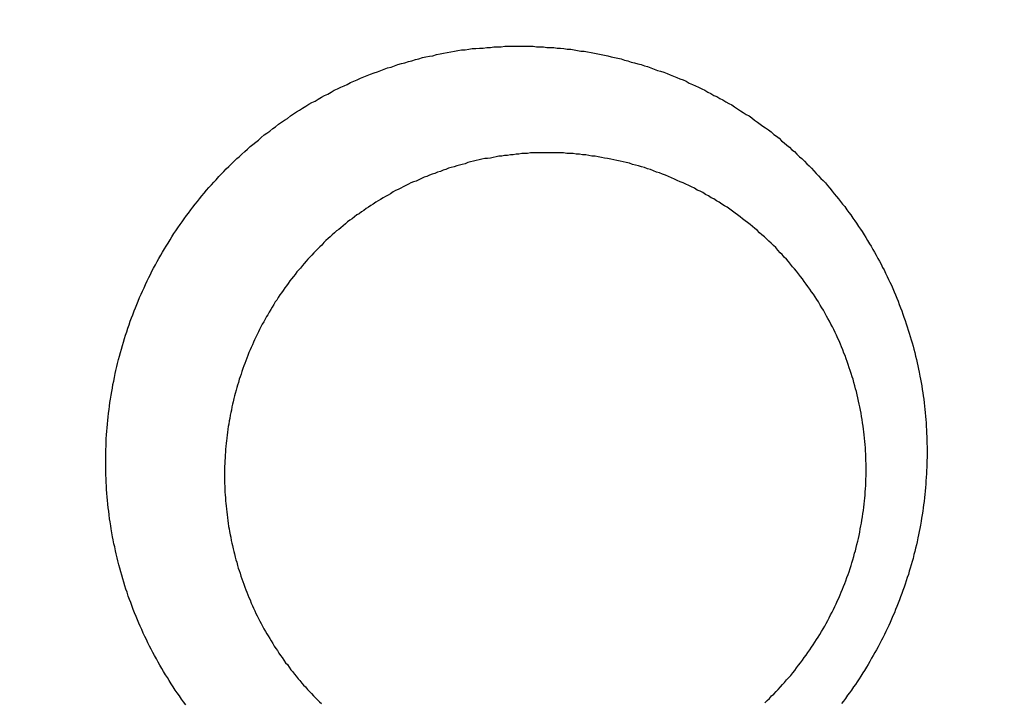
# Model space of a CAD drawing. Header units: millimetres. Extents: x -604189 to 881711, y -381903 to -7297.
# Tile 67 of 256: x -567427 to -567412, y -196061 to -196050. Entities that reach past the tile are written whole.
import ezdxf

# ---------------------------------------------------------------- set-up
doc = ezdxf.new("R2010")
doc.units = ezdxf.units.MM
doc.header["$LTSCALE"] = 100
doc.layers.add('OPIS', color=7, linetype='Continuous')
pattern_1 = [(45, (-296350.26, 111503), (-334.51454, 334.51454), []), (135, (-296350.26, 111503), (-334.51454, -334.51454), [])]

msp = doc.modelspace()

# ---------------------------------------------------------------- hatches: boundary and pattern name
at = {"layer": 'OPIS', "linetype": 'ByBlock', "lineweight": 13}
h = msp.add_hatch(dxfattribs=at)
h.set_pattern_fill('ANSI37', color=0, scale=149)
h.set_pattern_definition(pattern_1)
h.paths.add_polyline_path([(-565846.628, -200148.37), (-566196.825, -200149.347), (-566196.825, -200157.448), (-566296.825, -200157.448), (-566296.825, -200149.626), (-566746.825, -200150.882), (-566746.825, -201168.329, -0.414214), (-566403.888, -201511.266, -1), (-567089.762, -201511.266, -0.414214), (-566746.825, -201168.329), (-566746.825, -200936.871, -0.267949), (-567196.825, -200157.448), (-567296.825, -200157.448), (-567296.825, -200152.416), (-567606.815, -200153.281), (-567606.815, -201603.287), (-567556.815, -201603.147), (-567556.815, -205257.445), (-565846.45, -205257.445)])
h.paths.add_polyline_path([(-551636.825, -198396.286), (-576656.825, -198407.448), (-576656.825, -193157.448), (-579836.825, -193157.448), (-579836.825, -200437.448), (-570846.818, -200437.448), (-570846.818, -200053.169), (-551636.825, -200037.448)])
h.paths.add_polyline_path([(-566819.49, -205014.115), (-566583.775, -205014.115), (-566583.775, -204789.115), (-566819.49, -204789.115)], flags=24)
h.paths.add_polyline_path([(-566959.314, -200828.748), (-566427.171, -200828.748), (-566427.171, -200603.748), (-566959.314, -200603.748)], flags=24)
h.paths.add_polyline_path([(-566792.033, -202497.855), (-566276.912, -202497.855), (-566276.912, -202398.515), (-566792.033, -202398.515)], flags=24)
h.paths.add_polyline_path([(-566791.958, -202387.855), (-565854.55, -202387.855), (-565854.55, -202288.515), (-566791.958, -202288.515)], flags=24)
h.paths.add_polyline_path([(-567194.021, -202505.333), (-566857.345, -202505.333), (-566857.345, -202389.949), (-567194.021, -202389.949)], flags=24)
h.paths.add_polyline_path([(-567153.366, -202393.592), (-566996.4, -202393.592), (-566996.4, -202295.562), (-567153.366, -202295.562)], flags=24)
h.paths.add_polyline_path([(-566516.508, -200627.503), (-566516.508, -200287.803), (-566964.285, -200287.803), (-566964.285, -200627.503)], flags=24)
at = {"layer": 'OPIS', "linetype": 'ByBlock', "lineweight": 9}
h = msp.add_hatch(dxfattribs=at)
h.set_pattern_fill('ANSI37', color=0, scale=149)
h.set_pattern_definition(pattern_1)
edge = h.paths.add_edge_path()
edge.add_line((-551636.825, -193157.448), (-552906.825, -193157.448))
edge.add_line((-552906.825, -193157.448), (-552906.825, -193187.448))
edge.add_line((-552906.825, -193187.448), (-554281.473, -193187.448))
edge.add_line((-554281.473, -193187.448), (-554281.473, -193407.448))
edge.add_line((-554281.473, -193407.448), (-554641.473, -193407.448))
edge.add_line((-554641.473, -193407.448), (-554891.821, -193407.448))
edge.add_line((-554891.821, -193407.448), (-555251.821, -193407.448))
edge.add_line((-555251.821, -193407.448), (-555252.169, -193157.448))
edge.add_line((-555252.169, -193157.448), (-555156.825, -193407.448))
edge.add_line((-555156.825, -193407.448), (-555156.825, -196074.426))
edge.add_line((-555156.825, -196074.426), (-555036.825, -196074.426))
edge.add_line((-555036.825, -196074.426), (-555036.825, -196674.426))
edge.add_line((-555036.825, -196674.426), (-555036.825, -197274.426))
edge.add_line((-555036.825, -197274.426), (-555636.825, -197274.426))
edge.add_line((-555636.825, -197274.426), (-555636.825, -198296.526))
edge.add_line((-555636.825, -198296.526), (-555036.825, -198294.851))
edge.add_line((-555036.825, -198294.851), (-555036.825, -198287.448))
edge.add_line((-555036.825, -198287.448), (-554936.825, -198287.448))
edge.add_line((-554936.825, -198287.448), (-554936.825, -198294.572))
edge.add_line((-554936.825, -198294.572), (-554486.825, -198293.317))
edge.add_line((-554486.825, -198293.317), (-554486.825, -198292.448))
edge.add_line((-554486.825, -198292.448), (-554486.825, -197276.567))
edge.add_arc((-554486.825, -196933.63), 342.937, 180, 270, ccw=False)
edge.add_arc((-554486.825, -196933.63), 342.937, 0, 180, ccw=False)
edge.add_arc((-554486.825, -196933.63), 342.937, -90, 0, ccw=False)
edge.add_line((-554486.825, -197276.567), (-554486.825, -197508.025))
edge.add_arc((-554936.825, -198287.448), 900, 0, 60, ccw=False)
edge.add_line((-554036.825, -198287.448), (-553936.825, -198287.448))
edge.add_line((-553936.825, -198287.448), (-553936.825, -198291.782))
edge.add_line((-553936.825, -198291.782), (-551636.825, -198285.364))
edge.add_line((-551636.825, -198285.364), (-551636.825, -193157.448))
edge = h.paths.add_edge_path(flags=17)
edge.add_arc((-555292.825, -194555.644), 64, 0, 360)
edge = h.paths.add_edge_path(flags=17)
edge.add_arc((-555292.825, -194795.644), 64, 0, 360)
edge = h.paths.add_edge_path(flags=17)
edge.add_arc((-555532.825, -194555.644), 64, 0, 360)
edge = h.paths.add_edge_path(flags=17)
edge.add_arc((-555532.825, -194795.644), 64, 0, 360)
edge = h.paths.add_edge_path(flags=16)
edge.add_arc((-555445.578, -195632.918), 122.24, 0, 360)
edge = h.paths.add_edge_path(flags=17)
edge.add_arc((-555444.953, -195755.157), 131.84, -179.70702, 0.29298, ccw=False)
edge.add_line((-555576.791, -195755.831), (-555577.416, -195633.592))
edge.add_arc((-555445.578, -195632.918), 131.84, 0.29298, 180.29298, ccw=False)
edge.add_line((-555313.74, -195632.244), (-555313.115, -195754.483))
edge = h.paths.add_edge_path(flags=16)
edge.add_line((-555354.602, -195832.663), (-555410.524, -195781.149))
edge.add_arc((-555444.236, -195895.315), 119.04, 73.54834, 77.25266)
edge.add_line((-555417.97, -195779.209), (-555400.458, -195791.093))
edge.add_arc((-555397.928, -195789.134), 3.2, 66.437, 217.7638, ccw=False)
edge.add_arc((-555444.236, -195895.315), 119.04, 62.83618, 66.43696, ccw=False)
edge.add_line((-555389.89, -195789.404), (-555332.197, -195793.322))
edge.add_arc((-555444.953, -195755.157), 119.04, 319.37612, 341.30015, ccw=False)
edge = h.paths.add_edge_path(flags=0)
edge.add_arc((-555445.157, -195715.335), 16, 0, 360)
edge = h.paths.add_edge_path(flags=16)
edge.add_line((-555494.828, -195789.588), (-555556.499, -195794.41))
edge.add_arc((-555553.516, -195795.567), 3.2, 158.7889, 200.417)
edge.add_arc((-555444.953, -195755.157), 119.04, 200.41697, 219.83636)
edge.add_arc((-555533.904, -195829.364), 3.2, 219.8364, 346.9927)
edge.add_line((-555530.786, -195830.084), (-555488.51, -195790.333))
edge.add_arc((-555491.628, -195789.613), 3.2, 346.9927, 539.5529)
edge = h.paths.add_edge_path(flags=16)
edge.add_arc((-555444.953, -195755.157), 119.04, 258.76397, 281.82198, ccw=False)
edge.add_line((-555468.148, -195871.915), (-555480.159, -195865.083))
edge.add_arc((-555483.299, -195864.466), 3.2, 250.669, 348.8814, ccw=False)
edge.add_arc((-555444.953, -195755.157), 119.04, 229.64312, 250.66903, ccw=False)
edge.add_line((-555522.037, -195845.868), (-555468.703, -195779.633))
edge.add_arc((-555459.182, -195767.571), 15.366, -52.9828, 231.7166, ccw=False)
edge.add_arc((-555446.749, -195779.502), 3.2, 91.2428, 186.0743, ccw=False)
edge.add_arc((-555444.236, -195895.315), 119.04, 88.11241, 91.24277, ccw=False)
edge.add_line((-555440.315, -195776.34), (-555420.565, -195871.672))
h.paths.add_polyline_path([(-554267.155, -198153.982), (-554267.155, -197814.282), (-554714.931, -197814.282), (-554714.931, -198153.982)], flags=17)
h.paths.add_polyline_path([(-553792.63, -195548.14), (-553277.509, -195548.14), (-553277.509, -195448.8), (-553792.63, -195448.8)], flags=16)
h.paths.add_polyline_path([(-553792.555, -195438.14), (-553058.934, -195438.14), (-553058.934, -195338.8), (-553792.555, -195338.8)], flags=16)
h.paths.add_polyline_path([(-554194.618, -195555.618), (-553808.217, -195555.618), (-553808.217, -195440.235), (-554194.618, -195440.235)], flags=16)
h.paths.add_polyline_path([(-554153.974, -195443.932), (-553947.262, -195443.932), (-553947.262, -195345.836), (-554153.974, -195345.836)], flags=16)
h.paths.add_polyline_path([(-554256.508, -198153.982), (-554256.508, -197814.282), (-554704.285, -197814.282), (-554704.285, -198153.982)], flags=17)
h.paths.add_polyline_path([(-569496.825, -196631.63), (-571696.825, -196631.63), (-571696.825, -198287.448), (-569496.825, -198287.448)])
h.paths.add_polyline_path([(-567176.825, -196631.63), (-569376.825, -196631.63), (-569376.825, -198287.448), (-567176.825, -198287.448)])
h.paths.add_polyline_path([(-569376.825, -196535.63), (-567176.825, -196535.63), (-567176.825, -193157.448), (-569376.825, -193157.448)])
edge = h.paths.add_edge_path()
edge.add_arc((-571534.473, -195440.24), 50, 180, 270.0022)
edge.add_line((-571534.471, -195490.24), (-571329.472, -195490.239))
edge.add_arc((-571329.473, -195440.239), 50, 270.0009, 360)
edge.add_line((-571279.473, -195440.239), (-571279.473, -194996.239))
edge.add_arc((-571329.473, -194996.239), 50, 0, 90.0004)
edge.add_line((-571329.474, -194946.239), (-571534.474, -194946.24))
edge.add_arc((-571534.473, -194996.24), 50, 90.0009, 180)
edge.add_line((-571584.473, -194996.24), (-571584.473, -195440.24))
h.paths.add_polyline_path([(-571696.825, -196535.63), (-569496.825, -196535.63), (-569496.825, -193157.448), (-571696.825, -193157.448)])
edge = h.paths.add_edge_path()
edge.add_arc((-571945.684, -193388.705), 50, 0, 90.0004)
edge.add_line((-571945.684, -193338.705), (-572150.684, -193338.707))
edge.add_arc((-572150.684, -193388.707), 50, 90.0009, 180)
edge.add_line((-572200.684, -193388.707), (-572200.684, -193832.707))
edge.add_arc((-572150.684, -193832.707), 50, 180, 270.0022)
edge.add_line((-572150.682, -193882.707), (-571945.683, -193882.705))
edge.add_arc((-571945.684, -193832.705), 50, 270.0009, 360)
edge.add_line((-571895.684, -193832.705), (-571895.684, -193388.705))
h.paths.add_polyline_path([(-571816.825, -198287.448), (-571816.825, -193157.448), (-573216.825, -193157.448), (-573216.825, -198287.448)])

# ---------------------------------------------------------------- linework, layer by layer
at = {"color": 0}
for points in [[(-567424.475, -196060.878, 0), (-567424.508, -196060.828, 0), (-567424.542, -196060.788, 0), (-567424.575, -196060.738, 0), (-567424.607, -196060.688, 0), (-567424.639, -196060.648, 0), (-567424.67, -196060.598, 0), (-567424.702, -196060.548, 0), (-567424.732, -196060.498, 0), (-567424.763, -196060.448, 0), (-567424.792, -196060.408, 0), (-567424.822, -196060.358, 0), (-567424.851, -196060.308, 0), (-567424.879, -196060.258, 0), (-567424.907, -196060.208, 0), (-567424.935, -196060.158, 0), (-567424.962, -196060.108, 0), (-567424.989, -196060.058, 0), (-567425.015, -196060.008, 0), (-567425.041, -196059.958, 0), (-567425.066, -196059.908, 0), (-567425.091, -196059.858, 0), (-567425.116, -196059.808, 0), (-567425.14, -196059.758, 0), (-567425.163, -196059.698, 0), (-567425.187, -196059.648, 0), (-567425.209, -196059.598, 0), (-567425.231, -196059.548, 0), (-567425.253, -196059.498, 0), (-567425.274, -196059.438, 0), (-567425.295, -196059.388, 0), (-567425.315, -196059.338, 0), (-567425.335, -196059.278, 0), (-567425.354, -196059.228, 0), (-567425.373, -196059.178, 0), (-567425.392, -196059.118, 0), (-567425.41, -196059.068, 0), (-567425.427, -196059.018, 0), (-567425.444, -196058.958, 0), (-567425.46, -196058.908, 0), (-567425.476, -196058.848, 0), (-567425.492, -196058.798, 0), (-567425.507, -196058.738, 0), (-567425.521, -196058.688, 0), (-567425.535, -196058.628, 0), (-567425.549, -196058.578, 0), (-567425.562, -196058.518, 0), (-567425.574, -196058.468, 0), (-567425.586, -196058.408, 0), (-567425.598, -196058.358, 0), (-567425.609, -196058.298, 0), (-567425.619, -196058.248, 0), (-567425.629, -196058.188, 0), (-567425.639, -196058.128, 0), (-567425.648, -196058.078, 0), (-567425.657, -196058.018, 0), (-567425.665, -196057.968, 0), (-567425.672, -196057.908, 0), (-567425.679, -196057.848, 0), (-567425.686, -196057.798, 0), (-567425.692, -196057.738, 0), (-567425.698, -196057.678, 0), (-567425.703, -196057.628, 0), (-567425.707, -196057.568, 0), (-567425.712, -196057.508, 0), (-567425.715, -196057.458, 0), (-567425.718, -196057.398, 0), (-567425.721, -196057.338, 0), (-567425.723, -196057.288, 0), (-567425.725, -196057.228, 0), (-567425.726, -196057.168, 0), (-567425.726, -196057.118, 0), (-567425.727, -196057.058, 0), (-567425.726, -196056.998, 0), (-567425.725, -196056.938, 0), (-567425.724, -196056.888, 0), (-567425.722, -196056.828, 0), (-567425.72, -196056.768, 0), (-567425.717, -196056.718, 0), (-567425.713, -196056.658, 0), (-567425.709, -196056.598, 0), (-567425.705, -196056.548, 0), (-567425.7, -196056.488, 0), (-567425.695, -196056.428, 0), (-567425.689, -196056.378, 0), (-567425.682, -196056.318, 0), (-567425.675, -196056.258, 0), (-567425.668, -196056.208, 0), (-567425.66, -196056.148, 0), (-567425.651, -196056.098, 0), (-567425.643, -196056.038, 0), (-567425.633, -196055.978, 0), (-567425.623, -196055.928, 0), (-567425.613, -196055.868, 0), (-567425.602, -196055.818, 0), (-567425.59, -196055.758, 0), (-567425.578, -196055.698, 0), (-567425.566, -196055.648, 0), (-567425.553, -196055.588, 0), (-567425.54, -196055.538, 0), (-567425.526, -196055.478, 0), (-567425.512, -196055.428, 0), (-567425.497, -196055.368, 0), (-567425.482, -196055.318, 0), (-567425.466, -196055.258, 0), (-567425.45, -196055.208, 0), (-567425.433, -196055.148, 0), (-567425.416, -196055.098, 0), (-567425.398, -196055.048, 0), (-567425.38, -196054.988, 0), (-567425.362, -196054.938, 0), (-567425.342, -196054.878, 0), (-567425.323, -196054.828, 0), (-567425.303, -196054.778, 0), (-567425.283, -196054.718, 0), (-567425.262, -196054.668, 0), (-567425.24, -196054.618, 0), (-567425.219, -196054.568, 0), (-567425.196, -196054.508, 0), (-567425.174, -196054.458, 0), (-567425.151, -196054.408, 0), (-567425.127, -196054.358, 0), (-567425.103, -196054.308, 0), (-567425.079, -196054.248, 0), (-567425.054, -196054.198, 0), (-567425.028, -196054.148, 0), (-567425.003, -196054.098, 0), (-567424.977, -196054.048, 0), (-567424.95, -196053.998, 0), (-567424.923, -196053.948, 0), (-567424.895, -196053.898, 0), (-567424.867, -196053.848, 0), (-567424.839, -196053.798, 0), (-567424.81, -196053.748, 0), (-567424.781, -196053.708, 0), (-567424.751, -196053.658, 0), (-567424.721, -196053.608, 0), (-567424.691, -196053.558, 0), (-567424.66, -196053.508, 0), (-567424.629, -196053.468, 0), (-567424.597, -196053.418, 0), (-567424.565, -196053.368, 0), (-567424.532, -196053.328, 0), (-567424.499, -196053.278, 0), (-567424.466, -196053.228, 0), (-567424.432, -196053.188, 0), (-567424.398, -196053.138, 0), (-567424.364, -196053.098, 0), (-567424.329, -196053.048, 0), (-567424.294, -196053.008, 0), (-567424.258, -196052.968, 0), (-567424.222, -196052.918, 0), (-567424.185, -196052.878, 0), (-567424.149, -196052.828, 0), (-567424.112, -196052.788, 0), (-567424.074, -196052.748, 0), (-567424.036, -196052.708, 0), (-567423.998, -196052.668, 0), (-567423.959, -196052.618, 0), (-567423.92, -196052.578, 0), (-567423.881, -196052.538, 0), (-567423.841, -196052.498, 0), (-567423.801, -196052.458, 0), (-567423.761, -196052.418, 0), (-567423.72, -196052.378, 0), (-567423.679, -196052.338, 0), (-567423.638, -196052.308, 0), (-567423.596, -196052.268, 0), (-567423.554, -196052.228, 0), (-567423.511, -196052.188, 0), (-567423.469, -196052.148, 0), (-567423.426, -196052.118, 0), (-567423.382, -196052.078, 0), (-567423.339, -196052.048, 0), (-567423.295, -196052.008, 0), (-567423.25, -196051.968, 0), (-567423.206, -196051.938, 0), (-567423.161, -196051.908, 0), (-567423.116, -196051.868, 0), (-567423.07, -196051.838, 0), (-567423.024, -196051.798, 0), (-567422.978, -196051.768, 0), (-567422.932, -196051.738, 0), (-567422.885, -196051.708, 0), (-567422.838, -196051.668, 0), (-567422.791, -196051.638, 0), (-567422.743, -196051.608, 0), (-567422.696, -196051.578, 0), (-567422.648, -196051.548, 0), (-567422.599, -196051.518, 0), (-567422.551, -196051.488, 0), (-567422.502, -196051.458, 0), (-567422.453, -196051.438, 0), (-567422.404, -196051.408, 0), (-567422.354, -196051.378, 0), (-567422.304, -196051.348, 0), (-567422.254, -196051.328, 0), (-567422.204, -196051.298, 0), (-567422.154, -196051.268, 0), (-567422.103, -196051.248, 0), (-567422.052, -196051.218, 0), (-567422.001, -196051.198, 0), (-567421.95, -196051.178, 0), (-567421.898, -196051.148, 0), (-567421.846, -196051.128, 0), (-567421.795, -196051.108, 0), (-567421.742, -196051.078, 0), (-567421.69, -196051.058, 0), (-567421.638, -196051.038, 0), (-567421.585, -196051.018, 0), (-567421.532, -196050.998, 0), (-567421.479, -196050.978, 0), (-567421.426, -196050.958, 0), (-567421.373, -196050.938, 0), (-567421.319, -196050.918, 0), (-567421.265, -196050.908, 0), (-567421.211, -196050.888, 0), (-567421.157, -196050.868, 0), (-567421.103, -196050.848, 0), (-567421.049, -196050.838, 0), (-567420.995, -196050.818, 0), (-567420.94, -196050.808, 0), (-567420.885, -196050.788, 0), (-567420.83, -196050.778, 0), (-567420.776, -196050.758, 0), (-567420.72, -196050.748, 0), (-567420.665, -196050.738, 0), (-567420.61, -196050.728, 0), (-567420.554, -196050.708, 0), (-567420.499, -196050.698, 0), (-567420.443, -196050.688, 0), (-567420.388, -196050.678, 0), (-567420.332, -196050.668, 0), (-567420.276, -196050.658, 0), (-567420.22, -196050.648, 0), (-567420.164, -196050.638, 0), (-567420.107, -196050.638, 0), (-567420.051, -196050.628, 0), (-567419.995, -196050.618, 0), (-567419.938, -196050.618, 0), (-567419.882, -196050.608, 0), (-567419.825, -196050.608, 0), (-567419.769, -196050.598, 0), (-567419.712, -196050.598, 0), (-567419.656, -196050.588, 0), (-567419.599, -196050.588, 0), (-567419.542, -196050.588, 0), (-567419.485, -196050.578, 0), (-567419.428, -196050.578, 0), (-567419.371, -196050.578, 0), (-567419.315, -196050.578, 0), (-567419.258, -196050.578, 0)], [(-567419.258, -196050.578, 0), (-567419.204, -196050.578, 0), (-567419.151, -196050.578, 0), (-567419.097, -196050.578, 0), (-567419.044, -196050.578, 0), (-567418.99, -196050.588, 0), (-567418.937, -196050.588, 0), (-567418.884, -196050.588, 0), (-567418.83, -196050.598, 0), (-567418.777, -196050.598, 0), (-567418.723, -196050.598, 0), (-567418.67, -196050.608, 0), (-567418.617, -196050.608, 0), (-567418.564, -196050.618, 0), (-567418.51, -196050.628, 0), (-567418.457, -196050.628, 0), (-567418.404, -196050.638, 0), (-567418.351, -196050.648, 0), (-567418.298, -196050.658, 0), (-567418.245, -196050.658, 0), (-567418.192, -196050.668, 0), (-567418.139, -196050.678, 0), (-567418.086, -196050.688, 0), (-567418.033, -196050.698, 0), (-567417.981, -196050.708, 0), (-567417.928, -196050.718, 0), (-567417.876, -196050.728, 0), (-567417.823, -196050.748, 0), (-567417.771, -196050.758, 0), (-567417.719, -196050.768, 0), (-567417.667, -196050.778, 0), (-567417.615, -196050.798, 0), (-567417.563, -196050.808, 0), (-567417.511, -196050.828, 0), (-567417.459, -196050.838, 0), (-567417.408, -196050.858, 0), (-567417.356, -196050.868, 0), (-567417.305, -196050.888, 0), (-567417.254, -196050.898, 0), (-567417.203, -196050.918, 0), (-567417.152, -196050.938, 0), (-567417.101, -196050.958, 0), (-567417.051, -196050.968, 0), (-567417, -196050.988, 0), (-567416.95, -196051.008, 0), (-567416.9, -196051.028, 0), (-567416.85, -196051.048, 0), (-567416.8, -196051.068, 0), (-567416.751, -196051.088, 0), (-567416.701, -196051.108, 0), (-567416.652, -196051.128, 0), (-567416.603, -196051.158, 0), (-567416.554, -196051.178, 0), (-567416.506, -196051.198, 0), (-567416.457, -196051.218, 0), (-567416.409, -196051.248, 0), (-567416.361, -196051.268, 0), (-567416.313, -196051.298, 0), (-567416.266, -196051.318, 0), (-567416.218, -196051.348, 0), (-567416.171, -196051.368, 0), (-567416.124, -196051.398, 0), (-567416.078, -196051.418, 0), (-567416.031, -196051.448, 0), (-567415.985, -196051.478, 0), (-567415.939, -196051.498, 0), (-567415.894, -196051.528, 0), (-567415.848, -196051.558, 0), (-567415.803, -196051.588, 0), (-567415.758, -196051.618, 0), (-567415.713, -196051.648, 0), (-567415.669, -196051.668, 0), (-567415.625, -196051.698, 0), (-567415.581, -196051.738, 0), (-567415.538, -196051.768, 0), (-567415.494, -196051.798, 0), (-567415.452, -196051.828, 0), (-567415.409, -196051.858, 0), (-567415.366, -196051.888, 0), (-567415.324, -196051.918, 0), (-567415.283, -196051.958, 0), (-567415.241, -196051.988, 0), (-567415.2, -196052.018, 0), (-567415.159, -196052.058, 0), (-567415.118, -196052.088, 0), (-567415.078, -196052.128, 0), (-567415.038, -196052.158, 0), (-567414.998, -196052.198, 0), (-567414.959, -196052.228, 0), (-567414.919, -196052.268, 0), (-567414.881, -196052.308, 0), (-567414.842, -196052.338, 0), (-567414.804, -196052.378, 0), (-567414.766, -196052.418, 0), (-567414.729, -196052.448, 0), (-567414.691, -196052.488, 0), (-567414.654, -196052.528, 0), (-567414.618, -196052.568, 0), (-567414.582, -196052.608, 0), (-567414.546, -196052.648, 0), (-567414.51, -196052.678, 0), (-567414.475, -196052.718, 0), (-567414.44, -196052.758, 0), (-567414.405, -196052.798, 0), (-567414.371, -196052.848, 0), (-567414.337, -196052.888, 0), (-567414.303, -196052.928, 0), (-567414.27, -196052.968, 0), (-567414.237, -196053.008, 0), (-567414.205, -196053.048, 0), (-567414.173, -196053.088, 0), (-567414.141, -196053.138, 0), (-567414.109, -196053.178, 0), (-567414.078, -196053.218, 0), (-567414.047, -196053.268, 0), (-567414.017, -196053.308, 0), (-567413.987, -196053.348, 0), (-567413.957, -196053.398, 0), (-567413.928, -196053.438, 0), (-567413.899, -196053.478, 0), (-567413.87, -196053.528, 0), (-567413.842, -196053.568, 0), (-567413.814, -196053.618, 0), (-567413.787, -196053.668, 0), (-567413.76, -196053.708, 0), (-567413.733, -196053.758, 0), (-567413.707, -196053.798, 0), (-567413.681, -196053.848, 0), (-567413.655, -196053.898, 0), (-567413.63, -196053.938, 0), (-567413.605, -196053.988, 0), (-567413.581, -196054.038, 0), (-567413.557, -196054.078, 0), (-567413.533, -196054.128, 0), (-567413.51, -196054.178, 0), (-567413.487, -196054.228, 0), (-567413.465, -196054.268, 0), (-567413.443, -196054.318, 0), (-567413.421, -196054.368, 0), (-567413.4, -196054.418, 0), (-567413.379, -196054.468, 0), (-567413.359, -196054.518, 0), (-567413.339, -196054.568, 0), (-567413.32, -196054.618, 0), (-567413.301, -196054.668, 0), (-567413.282, -196054.718, 0), (-567413.264, -196054.768, 0), (-567413.246, -196054.818, 0), (-567413.228, -196054.868, 0), (-567413.211, -196054.918, 0), (-567413.195, -196054.968, 0), (-567413.179, -196055.018, 0), (-567413.163, -196055.068, 0), (-567413.147, -196055.118, 0), (-567413.133, -196055.168, 0), (-567413.118, -196055.218, 0), (-567413.104, -196055.268, 0), (-567413.09, -196055.318, 0), (-567413.077, -196055.368, 0), (-567413.065, -196055.428, 0), (-567413.052, -196055.478, 0), (-567413.04, -196055.528, 0), (-567413.029, -196055.578, 0), (-567413.018, -196055.628, 0), (-567413.007, -196055.678, 0), (-567412.997, -196055.738, 0), (-567412.987, -196055.788, 0), (-567412.978, -196055.838, 0), (-567412.969, -196055.888, 0), (-567412.961, -196055.948, 0), (-567412.953, -196055.998, 0), (-567412.946, -196056.048, 0), (-567412.938, -196056.098, 0), (-567412.932, -196056.158, 0), (-567412.926, -196056.208, 0), (-567412.92, -196056.258, 0), (-567412.915, -196056.308, 0), (-567412.91, -196056.368, 0), (-567412.905, -196056.418, 0), (-567412.901, -196056.468, 0), (-567412.898, -196056.528, 0), (-567412.895, -196056.578, 0), (-567412.892, -196056.628, 0), (-567412.89, -196056.688, 0), (-567412.888, -196056.738, 0), (-567412.887, -196056.788, 0), (-567412.886, -196056.848, 0), (-567412.886, -196056.898, 0), (-567412.886, -196056.948, 0), (-567412.886, -196057.008, 0), (-567412.887, -196057.058, 0), (-567412.889, -196057.108, 0), (-567412.891, -196057.158, 0), (-567412.893, -196057.218, 0), (-567412.896, -196057.268, 0), (-567412.899, -196057.318, 0), (-567412.902, -196057.378, 0), (-567412.906, -196057.428, 0), (-567412.911, -196057.478, 0), (-567412.916, -196057.538, 0), (-567412.921, -196057.588, 0), (-567412.927, -196057.638, 0), (-567412.933, -196057.698, 0), (-567412.94, -196057.748, 0), (-567412.947, -196057.798, 0), (-567412.954, -196057.848, 0), (-567412.962, -196057.908, 0), (-567412.971, -196057.958, 0), (-567412.979, -196058.008, 0), (-567412.989, -196058.068, 0), (-567412.998, -196058.118, 0), (-567413.008, -196058.168, 0), (-567413.019, -196058.218, 0), (-567413.03, -196058.268, 0), (-567413.041, -196058.328, 0), (-567413.053, -196058.378, 0), (-567413.065, -196058.428, 0), (-567413.078, -196058.478, 0), (-567413.091, -196058.528, 0), (-567413.104, -196058.588, 0), (-567413.118, -196058.638, 0), (-567413.133, -196058.688, 0), (-567413.147, -196058.738, 0), (-567413.163, -196058.788, 0), (-567413.178, -196058.838, 0), (-567413.194, -196058.888, 0), (-567413.211, -196058.938, 0), (-567413.227, -196058.988, 0), (-567413.245, -196059.038, 0), (-567413.262, -196059.088, 0), (-567413.28, -196059.138, 0), (-567413.299, -196059.188, 0), (-567413.318, -196059.238, 0), (-567413.337, -196059.288, 0), (-567413.357, -196059.338, 0), (-567413.377, -196059.388, 0), (-567413.397, -196059.438, 0), (-567413.418, -196059.488, 0), (-567413.44, -196059.538, 0), (-567413.461, -196059.588, 0), (-567413.483, -196059.638, 0), (-567413.506, -196059.678, 0), (-567413.529, -196059.728, 0), (-567413.552, -196059.778, 0), (-567413.576, -196059.828, 0), (-567413.6, -196059.868, 0), (-567413.624, -196059.918, 0), (-567413.649, -196059.968, 0), (-567413.675, -196060.018, 0), (-567413.7, -196060.058, 0), (-567413.726, -196060.108, 0), (-567413.753, -196060.148, 0), (-567413.779, -196060.198, 0), (-567413.806, -196060.248, 0), (-567413.834, -196060.288, 0), (-567413.862, -196060.338, 0), (-567413.89, -196060.378, 0), (-567413.919, -196060.428, 0), (-567413.947, -196060.468, 0), (-567413.977, -196060.518, 0), (-567414.006, -196060.558, 0), (-567414.037, -196060.598, 0), (-567414.067, -196060.648, 0), (-567414.098, -196060.688, 0), (-567414.129, -196060.728, 0), (-567414.16, -196060.778, 0), (-567414.192, -196060.818, 0), (-567414.224, -196060.858, 0)], [(-567418.816, -196052.248, 0), (-567418.861, -196052.248, 0), (-567418.906, -196052.248, 0), (-567418.951, -196052.248, 0), (-567418.996, -196052.248, 0), (-567419.041, -196052.248, 0), (-567419.086, -196052.248, 0), (-567419.131, -196052.258, 0), (-567419.176, -196052.258, 0), (-567419.221, -196052.258, 0), (-567419.266, -196052.268, 0), (-567419.311, -196052.268, 0), (-567419.356, -196052.278, 0), (-567419.4, -196052.278, 0), (-567419.445, -196052.288, 0), (-567419.49, -196052.288, 0), (-567419.535, -196052.298, 0), (-567419.579, -196052.298, 0), (-567419.624, -196052.308, 0), (-567419.668, -196052.318, 0), (-567419.712, -196052.328, 0), (-567419.757, -196052.338, 0), (-567419.801, -196052.338, 0), (-567419.845, -196052.348, 0), (-567419.889, -196052.358, 0), (-567419.933, -196052.368, 0), (-567419.977, -196052.378, 0), (-567420.021, -196052.388, 0), (-567420.065, -196052.398, 0), (-567420.108, -196052.418, 0), (-567420.152, -196052.428, 0), (-567420.195, -196052.438, 0), (-567420.238, -196052.448, 0), (-567420.281, -196052.468, 0), (-567420.325, -196052.478, 0), (-567420.367, -196052.488, 0), (-567420.41, -196052.508, 0), (-567420.453, -196052.518, 0), (-567420.495, -196052.538, 0), (-567420.538, -196052.548, 0), (-567420.58, -196052.568, 0), (-567420.622, -196052.578, 0), (-567420.664, -196052.598, 0), (-567420.706, -196052.618, 0), (-567420.748, -196052.628, 0), (-567420.789, -196052.648, 0), (-567420.831, -196052.668, 0), (-567420.872, -196052.688, 0), (-567420.913, -196052.698, 0), (-567420.954, -196052.718, 0), (-567420.994, -196052.738, 0), (-567421.035, -196052.758, 0), (-567421.075, -196052.778, 0), (-567421.115, -196052.798, 0), (-567421.155, -196052.818, 0), (-567421.195, -196052.838, 0), (-567421.234, -196052.858, 0), (-567421.274, -196052.888, 0), (-567421.313, -196052.908, 0), (-567421.352, -196052.928, 0), (-567421.391, -196052.948, 0), (-567421.429, -196052.978, 0), (-567421.468, -196052.998, 0), (-567421.506, -196053.018, 0), (-567421.543, -196053.048, 0), (-567421.581, -196053.068, 0), (-567421.619, -196053.098, 0), (-567421.656, -196053.118, 0), (-567421.693, -196053.148, 0), (-567421.729, -196053.168, 0), (-567421.766, -196053.198, 0), (-567421.802, -196053.218, 0), (-567421.838, -196053.248, 0), (-567421.874, -196053.278, 0), (-567421.909, -196053.298, 0), (-567421.944, -196053.328, 0), (-567421.979, -196053.358, 0), (-567422.014, -196053.388, 0), (-567422.049, -196053.418, 0), (-567422.083, -196053.448, 0), (-567422.117, -196053.468, 0), (-567422.151, -196053.498, 0), (-567422.184, -196053.528, 0), (-567422.217, -196053.558, 0), (-567422.25, -196053.588, 0), (-567422.283, -196053.618, 0), (-567422.315, -196053.648, 0), (-567422.347, -196053.688, 0), (-567422.379, -196053.718, 0), (-567422.41, -196053.748, 0), (-567422.442, -196053.778, 0), (-567422.473, -196053.808, 0), (-567422.503, -196053.848, 0), (-567422.534, -196053.878, 0), (-567422.564, -196053.908, 0), (-567422.593, -196053.938, 0), (-567422.623, -196053.978, 0), (-567422.652, -196054.008, 0), (-567422.681, -196054.048, 0), (-567422.709, -196054.078, 0), (-567422.738, -196054.108, 0), (-567422.766, -196054.148, 0), (-567422.793, -196054.178, 0), (-567422.821, -196054.218, 0), (-567422.848, -196054.248, 0), (-567422.874, -196054.288, 0), (-567422.901, -196054.328, 0), (-567422.927, -196054.358, 0), (-567422.953, -196054.398, 0), (-567422.978, -196054.438, 0), (-567423.003, -196054.468, 0), (-567423.028, -196054.508, 0), (-567423.052, -196054.548, 0), (-567423.077, -196054.578, 0), (-567423.1, -196054.618, 0), (-567423.124, -196054.658, 0), (-567423.147, -196054.698, 0), (-567423.17, -196054.738, 0), (-567423.192, -196054.778, 0), (-567423.214, -196054.808, 0), (-567423.236, -196054.848, 0), (-567423.257, -196054.888, 0), (-567423.278, -196054.928, 0), (-567423.299, -196054.968, 0), (-567423.32, -196055.008, 0), (-567423.34, -196055.048, 0), (-567423.359, -196055.088, 0), (-567423.379, -196055.128, 0), (-567423.398, -196055.168, 0), (-567423.416, -196055.208, 0), (-567423.434, -196055.248, 0), (-567423.452, -196055.288, 0), (-567423.47, -196055.328, 0), (-567423.487, -196055.368, 0), (-567423.504, -196055.418, 0), (-567423.52, -196055.458, 0), (-567423.537, -196055.498, 0), (-567423.552, -196055.538, 0), (-567423.568, -196055.578, 0), (-567423.583, -196055.618, 0), (-567423.597, -196055.668, 0), (-567423.611, -196055.708, 0), (-567423.625, -196055.748, 0), (-567423.639, -196055.788, 0), (-567423.652, -196055.838, 0), (-567423.665, -196055.878, 0), (-567423.677, -196055.918, 0), (-567423.689, -196055.958, 0), (-567423.701, -196056.008, 0), (-567423.712, -196056.048, 0), (-567423.723, -196056.088, 0), (-567423.733, -196056.138, 0), (-567423.743, -196056.178, 0), (-567423.753, -196056.218, 0), (-567423.762, -196056.268, 0), (-567423.771, -196056.308, 0), (-567423.78, -196056.348, 0), (-567423.788, -196056.398, 0), (-567423.796, -196056.438, 0), (-567423.803, -196056.488, 0), (-567423.81, -196056.528, 0), (-567423.817, -196056.568, 0), (-567423.823, -196056.618, 0), (-567423.829, -196056.658, 0), (-567423.834, -196056.708, 0), (-567423.839, -196056.748, 0), (-567423.844, -196056.788, 0), (-567423.848, -196056.838, 0), (-567423.852, -196056.878, 0), (-567423.855, -196056.928, 0), (-567423.858, -196056.968, 0), (-567423.861, -196057.018, 0), (-567423.863, -196057.058, 0), (-567423.865, -196057.108, 0), (-567423.867, -196057.148, 0), (-567423.868, -196057.198, 0), (-567423.868, -196057.238, 0), (-567423.868, -196057.278, 0), (-567423.868, -196057.328, 0), (-567423.868, -196057.368, 0), (-567423.867, -196057.418, 0), (-567423.866, -196057.458, 0), (-567423.864, -196057.508, 0), (-567423.862, -196057.548, 0), (-567423.859, -196057.598, 0), (-567423.856, -196057.638, 0), (-567423.853, -196057.688, 0), (-567423.849, -196057.728, 0), (-567423.845, -196057.768, 0), (-567423.84, -196057.818, 0), (-567423.835, -196057.858, 0), (-567423.83, -196057.908, 0), (-567423.824, -196057.948, 0), (-567423.818, -196057.998, 0), (-567423.812, -196058.038, 0), (-567423.805, -196058.088, 0), (-567423.798, -196058.128, 0), (-567423.79, -196058.168, 0), (-567423.782, -196058.218, 0), (-567423.773, -196058.258, 0), (-567423.764, -196058.308, 0), (-567423.755, -196058.348, 0), (-567423.745, -196058.388, 0), (-567423.735, -196058.438, 0), (-567423.725, -196058.478, 0), (-567423.714, -196058.518, 0), (-567423.703, -196058.568, 0), (-567423.691, -196058.608, 0), (-567423.679, -196058.648, 0), (-567423.667, -196058.698, 0), (-567423.654, -196058.738, 0), (-567423.641, -196058.778, 0), (-567423.627, -196058.818, 0), (-567423.613, -196058.868, 0), (-567423.599, -196058.908, 0), (-567423.584, -196058.948, 0), (-567423.569, -196058.988, 0), (-567423.553, -196059.038, 0), (-567423.538, -196059.078, 0), (-567423.521, -196059.118, 0), (-567423.505, -196059.158, 0), (-567423.487, -196059.198, 0), (-567423.47, -196059.238, 0), (-567423.452, -196059.288, 0), (-567423.434, -196059.328, 0), (-567423.415, -196059.368, 0), (-567423.396, -196059.408, 0), (-567423.377, -196059.448, 0), (-567423.357, -196059.488, 0), (-567423.337, -196059.528, 0), (-567423.316, -196059.568, 0), (-567423.296, -196059.608, 0), (-567423.274, -196059.648, 0), (-567423.253, -196059.688, 0), (-567423.231, -196059.728, 0), (-567423.209, -196059.768, 0), (-567423.186, -196059.798, 0), (-567423.163, -196059.838, 0), (-567423.14, -196059.878, 0), (-567423.116, -196059.918, 0), (-567423.092, -196059.958, 0), (-567423.067, -196059.998, 0), (-567423.043, -196060.028, 0), (-567423.018, -196060.068, 0), (-567422.992, -196060.108, 0), (-567422.966, -196060.138, 0), (-567422.94, -196060.178, 0), (-567422.914, -196060.218, 0), (-567422.887, -196060.248, 0), (-567422.86, -196060.288, 0), (-567422.833, -196060.328, 0), (-567422.805, -196060.358, 0), (-567422.777, -196060.398, 0), (-567422.749, -196060.428, 0), (-567422.72, -196060.468, 0), (-567422.691, -196060.498, 0), (-567422.662, -196060.538, 0), (-567422.632, -196060.568, 0), (-567422.602, -196060.598, 0), (-567422.572, -196060.638, 0), (-567422.542, -196060.668, 0), (-567422.511, -196060.698, 0), (-567422.48, -196060.738, 0), (-567422.449, -196060.768, 0), (-567422.417, -196060.798, 0), (-567422.385, -196060.828, 0), (-567422.353, -196060.858, 0)], [(-567415.42, -196060.848, 0), (-567415.385, -196060.808, 0), (-567415.35, -196060.778, 0), (-567415.315, -196060.738, 0), (-567415.28, -196060.708, 0), (-567415.246, -196060.668, 0), (-567415.212, -196060.638, 0), (-567415.179, -196060.598, 0), (-567415.146, -196060.558, 0), (-567415.113, -196060.528, 0), (-567415.081, -196060.488, 0), (-567415.049, -196060.448, 0), (-567415.017, -196060.418, 0), (-567414.986, -196060.378, 0), (-567414.955, -196060.338, 0), (-567414.924, -196060.298, 0), (-567414.894, -196060.258, 0), (-567414.864, -196060.218, 0), (-567414.834, -196060.178, 0), (-567414.805, -196060.138, 0), (-567414.777, -196060.098, 0), (-567414.748, -196060.058, 0), (-567414.72, -196060.018, 0), (-567414.693, -196059.978, 0), (-567414.665, -196059.938, 0), (-567414.639, -196059.898, 0), (-567414.612, -196059.858, 0), (-567414.586, -196059.818, 0), (-567414.561, -196059.778, 0), (-567414.535, -196059.728, 0), (-567414.511, -196059.688, 0), (-567414.486, -196059.648, 0), (-567414.462, -196059.608, 0), (-567414.439, -196059.558, 0), (-567414.416, -196059.518, 0), (-567414.393, -196059.468, 0), (-567414.371, -196059.428, 0), (-567414.349, -196059.388, 0), (-567414.327, -196059.338, 0), (-567414.306, -196059.298, 0), (-567414.286, -196059.248, 0), (-567414.266, -196059.208, 0), (-567414.246, -196059.158, 0), (-567414.227, -196059.118, 0), (-567414.208, -196059.068, 0), (-567414.19, -196059.028, 0), (-567414.172, -196058.978, 0), (-567414.155, -196058.938, 0), (-567414.138, -196058.888, 0), (-567414.121, -196058.838, 0), (-567414.105, -196058.798, 0), (-567414.09, -196058.748, 0), (-567414.074, -196058.698, 0), (-567414.06, -196058.658, 0), (-567414.045, -196058.608, 0), (-567414.032, -196058.558, 0), (-567414.018, -196058.508, 0), (-567414.006, -196058.468, 0), (-567413.993, -196058.418, 0), (-567413.981, -196058.368, 0), (-567413.97, -196058.318, 0), (-567413.959, -196058.278, 0), (-567413.948, -196058.228, 0), (-567413.938, -196058.178, 0), (-567413.929, -196058.128, 0), (-567413.92, -196058.078, 0), (-567413.911, -196058.038, 0), (-567413.903, -196057.988, 0), (-567413.895, -196057.938, 0), (-567413.888, -196057.888, 0), (-567413.881, -196057.838, 0), (-567413.875, -196057.788, 0), (-567413.87, -196057.738, 0), (-567413.864, -196057.688, 0), (-567413.86, -196057.648, 0), (-567413.855, -196057.598, 0), (-567413.851, -196057.548, 0), (-567413.848, -196057.498, 0), (-567413.845, -196057.448, 0), (-567413.843, -196057.398, 0), (-567413.841, -196057.348, 0), (-567413.84, -196057.298, 0), (-567413.839, -196057.248, 0), (-567413.839, -196057.198, 0), (-567413.839, -196057.148, 0), (-567413.84, -196057.108, 0), (-567413.841, -196057.058, 0), (-567413.842, -196057.008, 0), (-567413.845, -196056.958, 0), (-567413.847, -196056.908, 0), (-567413.85, -196056.858, 0), (-567413.854, -196056.808, 0), (-567413.858, -196056.758, 0), (-567413.863, -196056.708, 0), (-567413.868, -196056.658, 0), (-567413.873, -196056.608, 0), (-567413.879, -196056.568, 0), (-567413.886, -196056.518, 0), (-567413.893, -196056.468, 0), (-567413.9, -196056.418, 0), (-567413.908, -196056.368, 0), (-567413.917, -196056.318, 0), (-567413.926, -196056.268, 0), (-567413.935, -196056.218, 0), (-567413.945, -196056.178, 0), (-567413.955, -196056.128, 0), (-567413.966, -196056.078, 0), (-567413.978, -196056.028, 0), (-567413.989, -196055.978, 0), (-567414.002, -196055.938, 0), (-567414.014, -196055.888, 0), (-567414.028, -196055.838, 0), (-567414.041, -196055.788, 0), (-567414.055, -196055.748, 0), (-567414.07, -196055.698, 0), (-567414.085, -196055.648, 0), (-567414.101, -196055.608, 0), (-567414.117, -196055.558, 0), (-567414.133, -196055.508, 0), (-567414.15, -196055.468, 0), (-567414.167, -196055.418, 0), (-567414.185, -196055.378, 0), (-567414.203, -196055.328, 0), (-567414.222, -196055.278, 0), (-567414.241, -196055.238, 0), (-567414.261, -196055.188, 0), (-567414.281, -196055.148, 0), (-567414.302, -196055.098, 0), (-567414.323, -196055.058, 0), (-567414.344, -196055.008, 0), (-567414.366, -196054.968, 0), (-567414.388, -196054.928, 0), (-567414.411, -196054.878, 0), (-567414.435, -196054.838, 0), (-567414.458, -196054.798, 0), (-567414.482, -196054.748, 0), (-567414.507, -196054.708, 0), (-567414.532, -196054.668, 0), (-567414.557, -196054.628, 0), (-567414.583, -196054.578, 0), (-567414.609, -196054.538, 0), (-567414.636, -196054.498, 0), (-567414.663, -196054.458, 0), (-567414.691, -196054.418, 0), (-567414.718, -196054.378, 0), (-567414.747, -196054.338, 0), (-567414.775, -196054.298, 0), (-567414.805, -196054.258, 0), (-567414.834, -196054.218, 0), (-567414.864, -196054.178, 0), (-567414.894, -196054.138, 0), (-567414.925, -196054.098, 0), (-567414.956, -196054.058, 0), (-567414.987, -196054.028, 0), (-567415.019, -196053.988, 0), (-567415.051, -196053.948, 0), (-567415.084, -196053.908, 0), (-567415.117, -196053.878, 0), (-567415.15, -196053.838, 0), (-567415.184, -196053.808, 0), (-567415.218, -196053.768, 0), (-567415.252, -196053.728, 0), (-567415.287, -196053.698, 0), (-567415.322, -196053.658, 0), (-567415.358, -196053.628, 0), (-567415.393, -196053.598, 0), (-567415.429, -196053.558, 0), (-567415.466, -196053.528, 0), (-567415.503, -196053.498, 0), (-567415.54, -196053.458, 0), (-567415.577, -196053.428, 0), (-567415.615, -196053.398, 0), (-567415.653, -196053.368, 0), (-567415.692, -196053.338, 0), (-567415.73, -196053.308, 0), (-567415.769, -196053.278, 0), (-567415.809, -196053.248, 0), (-567415.848, -196053.218, 0), (-567415.888, -196053.188, 0), (-567415.929, -196053.158, 0), (-567415.969, -196053.128, 0), (-567416.01, -196053.098, 0), (-567416.051, -196053.078, 0), (-567416.093, -196053.048, 0), (-567416.135, -196053.018, 0), (-567416.177, -196052.998, 0), (-567416.219, -196052.968, 0), (-567416.261, -196052.948, 0), (-567416.304, -196052.918, 0), (-567416.347, -196052.898, 0), (-567416.391, -196052.868, 0), (-567416.434, -196052.848, 0), (-567416.478, -196052.828, 0), (-567416.522, -196052.798, 0), (-567416.566, -196052.778, 0), (-567416.611, -196052.758, 0), (-567416.655, -196052.738, 0), (-567416.7, -196052.718, 0), (-567416.745, -196052.698, 0), (-567416.791, -196052.678, 0), (-567416.836, -196052.658, 0), (-567416.882, -196052.638, 0), (-567416.928, -196052.618, 0), (-567416.974, -196052.598, 0), (-567417.02, -196052.578, 0), (-567417.067, -196052.558, 0), (-567417.113, -196052.548, 0), (-567417.16, -196052.528, 0), (-567417.207, -196052.508, 0), (-567417.254, -196052.498, 0), (-567417.301, -196052.478, 0), (-567417.349, -196052.468, 0), (-567417.396, -196052.448, 0), (-567417.444, -196052.438, 0), (-567417.492, -196052.428, 0), (-567417.54, -196052.408, 0), (-567417.588, -196052.398, 0), (-567417.636, -196052.388, 0), (-567417.684, -196052.378, 0), (-567417.733, -196052.368, 0), (-567417.781, -196052.358, 0), (-567417.83, -196052.348, 0), (-567417.879, -196052.338, 0), (-567417.928, -196052.328, 0), (-567417.976, -196052.318, 0), (-567418.025, -196052.308, 0), (-567418.074, -196052.298, 0), (-567418.124, -196052.298, 0), (-567418.173, -196052.288, 0), (-567418.222, -196052.278, 0), (-567418.271, -196052.278, 0), (-567418.321, -196052.268, 0), (-567418.37, -196052.268, 0), (-567418.419, -196052.258, 0), (-567418.469, -196052.258, 0), (-567418.518, -196052.258, 0), (-567418.568, -196052.248, 0), (-567418.617, -196052.248, 0), (-567418.667, -196052.248, 0), (-567418.717, -196052.248, 0), (-567418.766, -196052.248, 0), (-567418.816, -196052.248, 0)]]:
    msp.add_polyline3d(points, dxfattribs=at)

doc.saveas('drawing.dxf')
